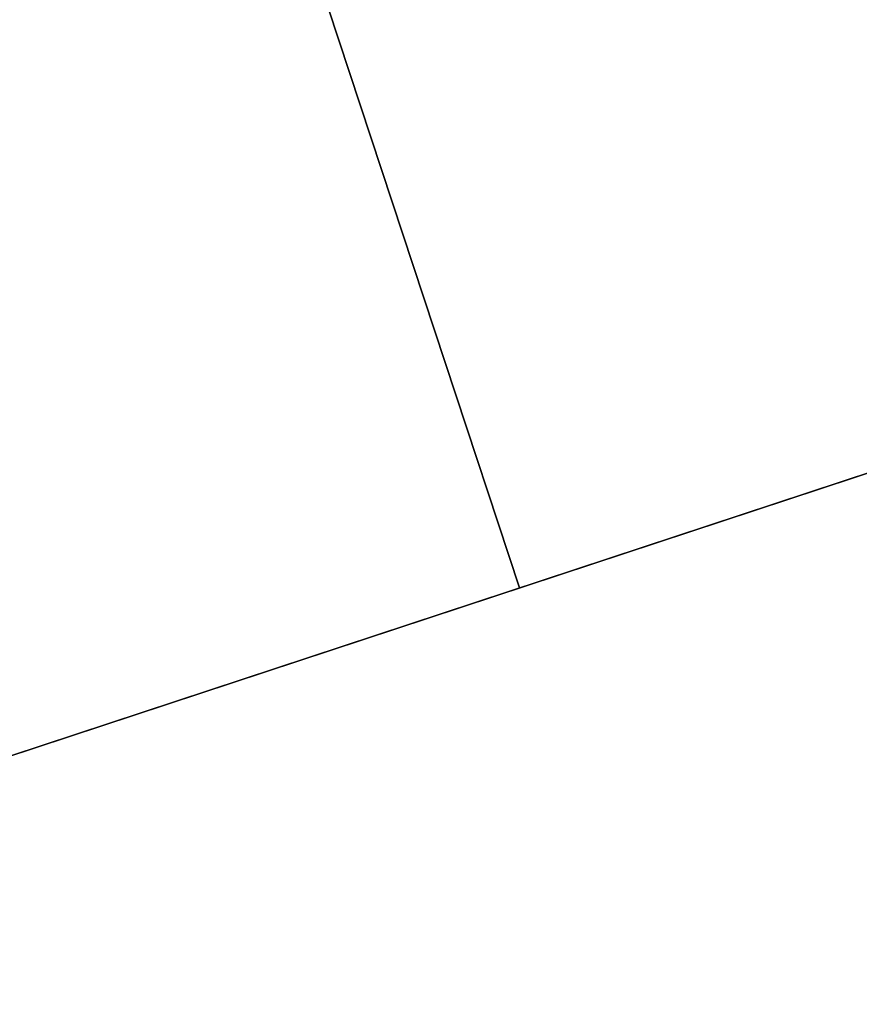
# Model space of a CAD drawing. Header units: millimetres. Extents: x 217.4 to 265.9, y 243.1 to 291.5.
# Tile 19 of 256: x 219.054 to 219.337, y 258.751 to 259.083. Entities that reach past the tile are written whole.
import ezdxf

# ---------------------------------------------------------------- set-up
doc = ezdxf.new("R2010")
doc.units = ezdxf.units.MM
doc.header["$MEASUREMENT"] = 0
doc.layers.add('TULIPA', color=7, linetype='Continuous', true_color=0x000000)

msp = doc.modelspace()

# ---------------------------------------------------------------- meshes
at = {"layer": 'TULIPA', "color": 43}
mesh = msp.add_polyface(dxfattribs=at)
corners = [(219.84979, 261.09897, 10.22541), (220.44514, 259.29468, 10.22541), (219.37526, 260.94241, 10.24286), (219.97061, 259.13809, 10.24286), (218.90073, 260.78583, 10.26031), (219.49608, 258.98151, 10.26031)]
mesh.append_faces([[corners[k] for k in face] for face in [(3, 1, 0, 2), (5, 3, 2, 4)]], dxfattribs={"color": 43})
mesh = msp.add_polyface(dxfattribs=at)
corners = [(218.35388, 260.60538, -6.22964), (218.94923, 258.80109, -6.22964), (219.30295, 260.91855, -6.26454), (219.8983, 259.11423, -6.26454)]
mesh.append_faces([[corners[k] for k in face] for face in [(3, 1, 0, 2)]], dxfattribs={"color": 43})
mesh = msp.add_polyface(dxfattribs=at)
corners = [(218.90073, 260.78583, 10.26031), (219.49608, 258.98151, 10.26031), (218.6273, 260.69562, 2.01533), (219.22266, 258.8913, 2.01533), (218.35388, 260.60538, -6.22964), (218.94923, 258.80109, -6.22964)]
mesh.append_faces([[corners[k] for k in face] for face in [(3, 1, 0, 2), (5, 3, 2, 4)]], dxfattribs={"color": 43})
mesh = msp.add_polyface(dxfattribs=at)
corners = [(219.49608, 258.98151, 10.26031), (220.44514, 259.29468, 10.22541), (218.94923, 258.80109, -6.22964), (219.8983, 259.11423, -6.26454), (220.28937, 259.24326, 5.52827), (219.81454, 259.08661, 5.52827), (219.82118, 259.08878, 5.72815), (220.29601, 259.24545, 5.72815)]
mesh.append_faces([[corners[k] for k in face] for face in [(1, 0, 6, 6), (5, 6, 0, 0), (6, 7, 1, 1), (3, 5, 2, 2), (0, 2, 5, 5), (5, 3, 4, 4)]], dxfattribs={"color": 43})
mesh = msp.add_polyface(dxfattribs=at)
corners = [(219.58661, 258.74408, 10.26031), (219.32253, 258.62936, 2.01533), (219.05844, 258.51465, -6.22964), (220.50325, 259.14224, 10.22541), (220.23917, 259.02753, 1.98043), (219.97508, 258.91281, -6.26454), (220.35921, 259.07965, 5.72815), (219.9006, 258.88046, 5.72815), (219.8942, 258.87769, 5.52827), (220.35281, 259.07687, 5.52827)]
mesh.append_faces([[corners[k] for k in face] for face in [(5, 2, 1, 4), (1, 0, 7, 7), (3, 7, 0, 0), (4, 1, 8, 8), (7, 8, 1, 1), (7, 3, 6, 6), (8, 9, 4, 4)]], dxfattribs={"color": 43})
mesh = msp.add_polyface(dxfattribs=at)
corners = [(219.05844, 258.51465, -6.22964), (219.8154, 256.77194, -6.22964), (219.97508, 258.91281, -6.26454), (220.73206, 257.1701, -6.26454)]
mesh.append_faces([[corners[k] for k in face] for face in [(3, 1, 0, 2)]], dxfattribs={"color": 43})

doc.saveas('drawing.dxf')
